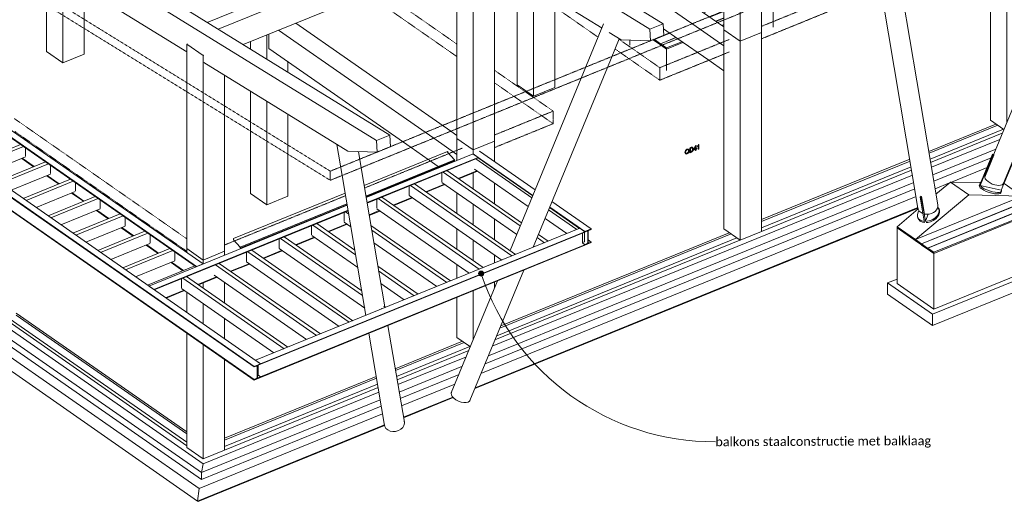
# Model space of a CAD drawing. Header units: millimetres. Extents: x -15398 to 21123, y -830 to 19992.
# Tile 2 of 14: x -2780 to 11882, y -830 to 6343. Entities that reach past the tile are written whole.
import ezdxf

# ---------------------------------------------------------------- set-up
doc = ezdxf.new("R2010")
doc.units = ezdxf.units.MM
doc.linetypes.add('dash klein', pattern=[2, 1, -1])
for name, color, linetype, lineweight in [('A-FLOR', 192, 'Continuous', 18), ('A-GENM', 13, 'Continuous', 13), ('A-ROOF', 132, 'Continuous', 13), ('G-ANNO-TEXT', 231, 'Continuous', 9), ('S-BEAM', 12, 'Continuous', 18), ('S-COLS', 52, 'Continuous', 18), ('S-FNDN', 32, 'Continuous', 18)]:
    doc.layers.add(name, color=color, linetype=linetype, lineweight=lineweight)
doc.styles.add('Calibri', font='calibri.ttf', dxfattribs={"height": 135})

# ---------------------------------------------------------------- blocks, each defined once
blk = doc.blocks.new('M_Timber-Column - 400x400-1272605-3D constructief TO')
at = {"layer": 'S-COLS'}
for p, q in [((-293, 2933), (-293, 2874)), ((-50, 2764), (-293, 2933)), ((268, 2894), (-50, 2764)), ((268, 2894), (268, 2834)), ((-50, 2764), (-50, 2705)), ((-50, 2421), (-50, 2346)), ((268, 2431), (268, 2124)), ((-293, 2287), (-293, 1984)), ((-50, 2117), (-50, 1815)), ((268, 1896), (268, 1593)), ((-293, 1676), (-293, -29)), ((-50, 1506), (-50, -198)), ((268, 1285), (268, -68)), ((-50, -198), (-293, -29)), ((268, -68), (-50, -198))]:
    blk.add_line(p, q, dxfattribs=at)
blk = doc.blocks.new('M_Timber-Column - 400x400-V1-3D constructief TO')
at = {"layer": 'S-COLS'}
for p, q in [((3731, 4572), (3731, 4488)), ((3974, 4403), (3731, 4572)), ((3731, 4488), (3731, 4245)), ((4292, 4532), (3974, 4403)), ((3974, 4403), (3974, 4344)), ((4292, 4532), (4292, 4228)), ((3974, 4060), (3974, 3822)), ((4292, 3908), (4292, 3601)), ((3731, 3763), (3731, 3457)), ((3974, 3594), (3974, 3287)), ((4292, 3373), (4292, 3066)), ((3731, 3228), (3731, 2922)), ((3974, 3059), (3974, 2752)), ((4292, 2838), (4292, 2720)), ((3731, 2693), (3731, 2491)), ((4292, 2436), (4292, 2344)), ((3731, 2208), (3731, 1610)), ((3974, 2307), (3974, 1574)), ((3932, 1471), (3731, 1610))]:
    blk.add_line(p, q, dxfattribs=at)
blk = doc.blocks.new('M_Timber-Column - 400x400-1255775-3D constructief TO')
at = {"layer": 'S-COLS'}
for p, q in [((655, 6015), (655, 5906)), ((898, 6113), (898, 5756)), ((1215, 5717), (1215, 5560)), ((655, 5279), (655, 4686)), ((898, 5129), (898, 4536)), ((1215, 4933), (1215, 4340)), ((655, 4686), (655, 3754)), ((898, 4536), (898, 3585)), ((1215, 4340), (1215, 3714)), ((898, 3585), (655, 3754)), ((1215, 3714), (898, 3585))]:
    blk.add_line(p, q, dxfattribs=at)
blk = doc.blocks.new('M_Timber-Column - 400x400-V4-3D constructief TO')
at = {"layer": 'S-COLS'}
for p, q in [((-2382, 8561), (-2214, 8630)), ((-2382, 8561), (-2382, 7781)), ((-2139, 8392), (-2382, 8561)), ((-1822, 8521), (-2139, 8392)), ((-1990, 8639), (-1822, 8521)), ((-1822, 8521), (-1822, 8486)), ((-2139, 8392), (-2139, 7631)), ((-1822, 7833), (-1822, 7435)), ((-2382, 7153), (-2382, 6560)), ((-2139, 7003), (-2139, 6410)), ((-1822, 6807), (-1822, 6214)), ((-2382, 6560), (-2382, 5870)), ((-2139, 6410), (-2139, 5701)), ((-1822, 6214), (-1822, 5830)), ((-2139, 5701), (-2382, 5870)), ((-1822, 5830), (-2139, 5701))]:
    blk.add_line(p, q, dxfattribs=at)
blk = doc.blocks.new('M_Timber-Column - 400x400-V5-3D constructief TO')
at = {"layer": 'S-COLS'}
for p, q in [((7703, 6190), (7703, 6106)), ((7946, 6021), (7703, 6190)), ((7703, 6106), (7703, 5829)), ((8264, 6150), (7946, 6021)), ((7946, 6021), (7946, 3059)), ((8264, 6150), (8264, 3188)), ((7703, 5829), (7703, 3228)), ((7946, 3059), (7703, 3228)), ((8264, 3188), (7946, 3059))]:
    blk.add_line(p, q, dxfattribs=at)
blk = doc.blocks.new('M_Timber-Column - 400x400-V7-3D constructief TO')
at = {"layer": 'S-COLS'}
for p, q in [((4627, 7641), (4627, 7626)), ((4870, 7740), (4870, 7476)), ((5187, 7335), (5187, 7280)), ((4627, 6999), (4627, 6923)), ((4627, 6923), (4627, 5372)), ((4870, 6849), (4870, 6753)), ((4870, 6753), (4870, 5202)), ((5187, 6653), (5187, 6532)), ((5187, 6532), (5187, 5332)), ((4870, 5202), (4627, 5372)), ((5187, 5332), (4870, 5202))]:
    blk.add_line(p, q, dxfattribs=at)
blk = doc.blocks.new('M_Timber-Column - 400x400-V9-3D constructief TO')
at = {"layer": 'S-COLS'}
for p, q in [((11675, 7808), (11675, 7723)), ((11918, 7639), (11675, 7808)), ((11675, 7723), (11675, 7447)), ((12236, 7768), (11918, 7639)), ((11918, 7639), (11918, 4811)), ((12236, 7768), (12236, 5581)), ((11675, 7447), (11675, 4846)), ((11875, 4707), (11675, 4846))]:
    blk.add_line(p, q, dxfattribs=at)
blk = doc.blocks.new('M_Timber-Column - 400x400-1549727-3D constructief TO')
at = {"layer": 'S-COLS'}
for p, q in [((-293, 5980), (-281, 5985)), ((-293, 5980), (-293, 5270)), ((-50, 5811), (-293, 5980)), ((-38, 5816), (-50, 5811)), ((-50, 5811), (-50, 5120)), ((268, 5518), (268, 4924)), ((-293, 5270), (-293, 2933)), ((-50, 5120), (-50, 2764)), ((268, 4924), (268, 2894)), ((-50, 2764), (-293, 2933)), ((268, 2894), (-50, 2764))]:
    blk.add_line(p, q, dxfattribs=at)
blk = doc.blocks.new('M_Timber-Column - 400x400-V13-3D constructief TO')
at = {"layer": 'S-COLS'}
for p, q in [((3974, 7450), (3965, 7456)), ((4034, 7474), (3974, 7450)), ((3974, 7450), (3974, 4818)), ((3731, 7268), (3731, 4719)), ((4292, 7206), (4292, 4948)), ((4292, 4948), (4292, 4532)), ((3731, 4719), (3731, 4572)), ((3974, 4818), (3974, 4403)), ((3974, 4403), (3731, 4572)), ((4292, 4532), (3974, 4403))]:
    blk.add_line(p, q, dxfattribs=at)
blk = doc.blocks.new('M_Timber-Column - 400x400-V15-3D constructief TO')
at = {"layer": 'S-COLS'}
for p, q in [((8006, 9092), (7946, 9068)), ((7946, 9068), (7937, 9074)), ((7946, 9068), (7946, 6436)), ((7703, 8894), (7703, 6337)), ((8264, 8812), (8264, 6565)), ((8264, 6565), (8264, 6150)), ((7703, 6337), (7703, 6190)), ((7946, 6436), (7946, 6021)), ((7946, 6021), (7703, 6190)), ((8264, 6150), (7946, 6021))]:
    blk.add_line(p, q, dxfattribs=at)
blk = doc.blocks.new('Balk geschaafd vuren_ - balk geschaafd_gen_320x440-V20-3D constructief TO')
at = {"layer": 'S-BEAM', "lineweight": 13}
for p, q in [((5041, 7810), (7357, 6196)), ((5295, 7913), (7611, 6299)), ((4901, 7534), (4901, 7753)), ((4901, 7534), (5874, 6856)), ((6807, 6206), (7019, 6059)), ((7357, 6196), (7703, 5954)), ((7611, 6299), (7703, 6235)), ((7019, 6059), (7480, 5738)), ((7480, 5738), (7703, 5582))]:
    blk.add_line(p, q, dxfattribs=at)
blk = doc.blocks.new('Balk geschaafd vuren_ - balk geschaafd_gen_320x440-V22-3D constructief TO')
at = {"layer": 'S-BEAM', "lineweight": 13}
for p, q in [((1076, 6186), (3385, 4578)), ((1331, 6290), (3639, 4682)), ((929, 5916), (929, 6126)), ((929, 5916), (3047, 4441)), ((3385, 4578), (3731, 4337)), ((3639, 4682), (3731, 4617)), ((3047, 4441), (3302, 4263)), ((3304, 4262), (3316, 4254)), ((3319, 4251), (3453, 4158)), ((3455, 4156), (3456, 4156)), ((3456, 4156), (3466, 4149)), ((3466, 4149), (3469, 4147)), ((3469, 4147), (3477, 4141))]:
    blk.add_line(p, q, dxfattribs=at)
blk = doc.blocks.new('Balk geschaafd vuren_ - balk geschaafd_gen_250x450-1395911-3D constructief TO')
at = {"layer": 'S-BEAM', "lineweight": 13}
for p, q in [((14, 6302), (3873, 7874)), ((3873, 7874), (4025, 7768)), ((177, 6201), (4025, 7768)), ((4025, 7768), (4025, 7480)), ((549, 5972), (3965, 7363))]:
    blk.add_line(p, q, dxfattribs=at)
blk = doc.blocks.new('28_BX_staal - balk - IPE - IPE240-1546936-3D constructief TO')
at = {"layer": 'S-BEAM', "lineweight": 13}
for p, q in [((732, 1270), (5562, 3237)), ((5562, 3237), (5635, 3186)), ((5635, 3186), (805, 1219)), ((805, 1211), (5635, 3178)), ((5601, 3164), (5601, 3028)), ((5635, 3186), (5635, 3178)), ((805, 1024), (5635, 2992)), ((805, 1016), (5635, 2983)), ((5610, 3009), (5635, 2992)), ((5635, 2992), (5635, 2983)), ((805, 1219), (732, 1270)), ((767, 1194), (767, 1064)), ((771, 1061), (771, 1196)), ((805, 1211), (805, 1219)), ((805, 1024), (780, 1042)), ((805, 1016), (805, 1024))]:
    blk.add_line(p, q, dxfattribs=at)
for points in [[(5601, 3028, 0), (5601, 3025, 0), (5602, 3021, 0), (5603, 3017, 0), (5605, 3014, 0), (5607, 3011, 0), (5610, 3009, 0)], [(780, 1042, 0), (778, 1044, 0), (775, 1047, 0), (773, 1050, 0), (772, 1054, 0), (771, 1057, 0), (771, 1061, 0)]]:
    blk.add_polyline3d(points, dxfattribs=at)
blk = doc.blocks.new('28_BX_staal - balk - IPE - IPE240-1546553-3D constructief TO')
at = {"layer": 'S-BEAM', "lineweight": 13}
for p, q in [((-4028, 4481), (-3932, 4520)), ((-4028, 4473), (-4028, 4481)), ((710, 1180), (-4028, 4481)), ((-4028, 4473), (710, 1172)), ((-3982, 4317), (-3982, 4441)), ((-3932, 4520), (805, 1219)), ((-4028, 4286), (-3994, 4300)), ((-4028, 4278), (-4028, 4286)), ((-4028, 4286), (710, 985)), ((-4028, 4278), (710, 977)), ((805, 1219), (710, 1180)), ((710, 1172), (743, 1185)), ((710, 1180), (710, 1172)), ((755, 1178), (755, 1016)), ((760, 1018), (760, 1180)), ((772, 1197), (805, 1211)), ((805, 1211), (805, 1219)), ((762, 1054), (805, 1024)), ((710, 977), (805, 1016)), ((743, 999), (710, 985)), ((710, 985), (710, 977)), ((805, 1024), (772, 1011)), ((805, 1016), (805, 1024))]:
    blk.add_line(p, q, dxfattribs=at)
for points in [[(-3994, 4300, 0), (-3991, 4302, 0), (-3988, 4304, 0), (-3986, 4307, 0), (-3984, 4310, 0), (-3983, 4314, 0), (-3982, 4317, 0)], [(743, 1185, 0), (746, 1186, 0), (749, 1186, 0), (752, 1185, 0), (752, 1185, 0)], [(754, 1183, 0), (755, 1181, 0), (755, 1178, 0)], [(760, 1180, 0), (761, 1183, 0), (762, 1187, 0), (764, 1190, 0), (766, 1193, 0), (769, 1195, 0), (772, 1197, 0)], [(755, 1016, 0), (755, 1013, 0), (754, 1009, 0), (752, 1006, 0), (749, 1003, 0), (746, 1001, 0), (743, 999, 0)], [(772, 1011, 0), (769, 1010, 0), (766, 1010, 0), (764, 1011, 0), (762, 1013, 0), (761, 1015, 0), (760, 1018, 0)]]:
    blk.add_polyline3d(points, dxfattribs=at)
blk = doc.blocks.new('28_BX_staal - balk - IPE - IPE240-1546795-3D constructief TO')
at = {"layer": 'S-BEAM', "lineweight": 13}
for p, q in [((3970, 4342), (3970, 4347)), ((4862, 3725), (3970, 4347)), ((4047, 4285), (4859, 3719)), ((4069, 4383), (4895, 3807)), ((5109, 3545), (5555, 3234)), ((5633, 3188), (5112, 3551)), ((5146, 3633), (5729, 3226)), ((5729, 3226), (5633, 3188)), ((5729, 3218), (5729, 3226)), ((5635, 3180), (5667, 3193)), ((5679, 3185), (5679, 3024)), ((5684, 3026), (5684, 3187)), ((5695, 3205), (5729, 3218)), ((5610, 3009), (5633, 2993)), ((5667, 3006), (5633, 2993)), ((5635, 2985), (5729, 3023)), ((5684, 3063), (5729, 3032)), ((5729, 3032), (5695, 3018)), ((5729, 3023), (5729, 3032))]:
    blk.add_line(p, q, dxfattribs=at)
for points in [[(5667, 3193, 0), (5670, 3194, 0), (5673, 3194, 0), (5675, 3193, 0), (5675, 3193, 0)], [(5677, 3191, 0), (5678, 3188, 0), (5679, 3185, 0)], [(5684, 3187, 0), (5684, 3191, 0), (5685, 3194, 0), (5687, 3197, 0), (5690, 3200, 0), (5692, 3203, 0), (5695, 3205, 0)], [(5679, 3024, 0), (5678, 3020, 0), (5677, 3017, 0), (5675, 3014, 0), (5673, 3011, 0), (5670, 3008, 0), (5667, 3006, 0)], [(5695, 3018, 0), (5692, 3017, 0), (5690, 3017, 0), (5687, 3018, 0), (5685, 3020, 0), (5684, 3023, 0), (5684, 3026, 0)]]:
    blk.add_polyline3d(points, dxfattribs=at)
blk = doc.blocks.new('28_BX_staal - balk - IPE - IPE240-V25-3D constructief TO')
at = {"layer": 'S-BEAM', "lineweight": 13}
for p, q in [((2380, 3695), (3974, 4344)), ((4047, 4293), (2393, 3619)), ((2394, 3611), (4047, 4285)), ((3974, 4344), (4047, 4293)), ((4047, 4293), (4047, 4285)), ((3751, 3978), (4029, 4091)), ((3759, 3972), (4036, 4086)), ((3266, 3780), (3544, 3893)), ((3274, 3775), (3552, 3888)), ((2782, 3583), (3060, 3696)), ((2789, 3578), (3067, 3691)), ((-856, 2376), (2098, 3580)), ((2111, 3504), (-783, 2326)), ((-775, 2320), (2112, 3497)), ((2424, 3437), (2575, 3499)), ((2425, 3429), (2583, 3493)), ((1813, 3188), (2091, 3301)), ((1820, 3183), (2098, 3296)), ((1328, 2991), (1606, 3104)), ((1336, 2986), (1614, 3099)), ((844, 2793), (1121, 2907)), ((851, 2788), (1129, 2901)), ((359, 2596), (637, 2709)), ((366, 2591), (644, 2704)), ((-126, 2399), (152, 2512)), ((-118, 2393), (160, 2507)), ((-783, 2326), (-856, 2376)), ((-607, 2203), (-332, 2314)), ((-599, 2197), (-325, 2309))]:
    blk.add_line(p, q, dxfattribs=at)
blk = doc.blocks.new('28_BX_staal - balk - IPE - IPE240-1547260-3D constructief TO')
at = {"layer": 'S-BEAM', "lineweight": 13}
for p, q in [((-3148, 4759), (-3053, 4798)), ((-3148, 4750), (-3148, 4759)), ((-145, 2666), (-3148, 4759)), ((-3148, 4750), (-152, 2663)), ((-3053, 4798), (-50, 2705)), ((-3119, 4535), (-2942, 4412)), ((-3112, 4538), (-2935, 4415)), ((-2749, 4277), (-2572, 4154)), ((-2741, 4280), (-2564, 4157)), ((-2378, 4019), (-2201, 3896)), ((-2371, 4022), (-2194, 3899)), ((-2008, 3761), (-1831, 3638)), ((-2000, 3764), (-1823, 3641)), ((-1637, 3503), (-1460, 3379)), ((-1630, 3506), (-1453, 3382)), ((-1267, 3245), (-1090, 3121)), ((-1259, 3248), (-1082, 3124)), ((-896, 2986), (-719, 2863)), ((-889, 2990), (-712, 2866)), ((-526, 2728), (-349, 2605)), ((-518, 2731), (-341, 2608)), ((-50, 2705), (-145, 2666))]:
    blk.add_line(p, q, dxfattribs=at)
blk = doc.blocks.new('Balk geschaafd vuren_ - balk geschaafd_gen_71x196-1549096-3D constructief TO')
at = {"layer": 'S-BEAM', "lineweight": 13}
for p, q in [((4010, 4270), (4846, 3688)), ((3991, 4117), (4793, 3559)), ((5043, 3384), (5368, 3158)), ((5096, 3513), (5518, 3219)), ((5631, 3037), (5631, 3176)), ((5601, 3025), (5631, 3037))]:
    blk.add_line(p, q, dxfattribs=at)
blk = doc.blocks.new('Balk geschaafd vuren_ - balk geschaafd_gen_71x196-1549097-3D constructief TO')
at = {"layer": 'S-BEAM', "lineweight": 13}
for p, q in [((3505, 3928), (3505, 4064)), ((3526, 4072), (4674, 3272)), ((3582, 4095), (4694, 3320)), ((3506, 3920), (4621, 3143)), ((4925, 3098), (5034, 3022)), ((4945, 3146), (5090, 3045)), ((4872, 2969), (4883, 2961))]:
    blk.add_line(p, q, dxfattribs=at)
blk = doc.blocks.new('Balk geschaafd vuren_ - balk geschaafd_gen_71x196-V26-3D constructief TO')
at = {"layer": 'S-BEAM', "lineweight": 13}
for p, q in [((3021, 3731), (3021, 3867)), ((3041, 3875), (4549, 2824)), ((3098, 3898), (4605, 2847)), ((3022, 3723), (4399, 2763))]:
    blk.add_line(p, q, dxfattribs=at)
blk = doc.blocks.new('Balk geschaafd vuren_ - balk geschaafd_gen_71x196-V27-3D constructief TO')
at = {"layer": 'S-BEAM', "lineweight": 13}
for p, q in [((2536, 3534), (2536, 3669)), ((2557, 3678), (4064, 2627)), ((2613, 3701), (4121, 2650)), ((2537, 3525), (3914, 2566))]:
    blk.add_line(p, q, dxfattribs=at)
blk = doc.blocks.new('Balk geschaafd vuren_ - balk geschaafd_gen_71x196-V28-3D constructief TO')
at = {"layer": 'S-BEAM', "lineweight": 13}
for p, q in [((2051, 3336), (2051, 3472)), ((2072, 3480), (2121, 3446)), ((2053, 3328), (2153, 3258)), ((2450, 3279), (3636, 2453)), ((2462, 3208), (3580, 2430)), ((2494, 3020), (3430, 2368))]:
    blk.add_line(p, q, dxfattribs=at)
blk = doc.blocks.new('Balk geschaafd vuren_ - balk geschaafd_gen_71x196-V29-3D constructief TO')
at = {"layer": 'S-BEAM', "lineweight": 13}
for p, q in [((1567, 3139), (1567, 3274)), ((1587, 3283), (2223, 2840)), ((1644, 3306), (2211, 2910)), ((1568, 3130), (2255, 2652)), ((2553, 2672), (3152, 2255)), ((2565, 2602), (3095, 2232)), ((2597, 2413), (2945, 2171))]:
    blk.add_line(p, q, dxfattribs=at)
blk = doc.blocks.new('Balk geschaafd vuren_ - balk geschaafd_gen_71x196-V30-3D constructief TO')
at = {"layer": 'S-BEAM', "lineweight": 13}
for p, q in [((1103, 3085), (2326, 2233)), ((1159, 3108), (2314, 2304)), ((1082, 2941), (1082, 3077)), ((1083, 2933), (2358, 2045)), ((2642, 2076), (2667, 2058)), ((2601, 2042), (2611, 2035))]:
    blk.add_line(p, q, dxfattribs=at)
blk = doc.blocks.new('Balk geschaafd vuren_ - balk geschaafd_gen_71x196-V31-3D constructief TO')
at = {"layer": 'S-BEAM', "lineweight": 13}
for p, q in [((134, 2691), (1642, 1640)), ((190, 2714), (1698, 1663)), ((114, 2538), (1491, 1579))]:
    blk.add_line(p, q, dxfattribs=at)
blk = doc.blocks.new('Balk geschaafd vuren_ - balk geschaafd_gen_71x196-V32-3D constructief TO')
at = {"layer": 'S-BEAM', "lineweight": 13}
blk.add_line((760, 1053), (767, 1056), dxfattribs=at)
blk = doc.blocks.new('Balk geschaafd vuren_ - balk geschaafd_gen_71x196-1549101-3D constructief TO')
at = {"layer": 'S-BEAM', "lineweight": 13}
blk.add_line((-172, 2677), (-876, 2390), dxfattribs=at)
blk = doc.blocks.new('Balk geschaafd vuren_ - balk geschaafd_gen_71x196-V33-3D constructief TO')
at = {"layer": 'S-BEAM', "lineweight": 13}
for p, q in [((-543, 2935), (-1246, 2648)), ((-500, 2905), (-1203, 2618)), ((-468, 2883), (-468, 2759)), ((-1053, 2514), (-470, 2751))]:
    blk.add_line(p, q, dxfattribs=at)
blk = doc.blocks.new('NLRS_41_GM_WPB_waterslag toscaan-SH_roval_ISR - waterslag_roval_Types Toscaan_rocal_b 170-1677892-3D constructief TO')
at = {"layer": 'A-GENM'}
for p, q in [((2349, 3876), (3592, 4381)), ((3592, 4381), (3592, 4381)), ((3592, 4381), (3592, 4381)), ((3592, 4366), (3592, 4379)), ((3593, 4380), (3593, 4367)), ((3693, 4256), (3593, 4363)), ((3594, 4363), (3694, 4256)), ((3694, 4242), (3694, 4253)), ((3695, 4254), (3695, 4239)), ((3686, 4249), (2376, 3716)), ((3686, 4248), (2377, 3715)), ((2379, 3703), (3695, 4239)), ((3695, 4239), (2379, 3703)), ((3695, 4239), (2379, 3703)), ((3686, 4248), (3686, 4249)), ((3686, 4249), (3693, 4241)), ((3692, 4241), (3686, 4248)), ((3695, 4239), (3692, 4241)), ((3693, 4241), (3694, 4241)), ((3694, 4241), (3694, 4242)), ((3694, 4241), (3694, 4241)), ((3694, 4241), (3694, 4241)), ((3695, 4239), (3695, 4239)), ((402, 3082), (2067, 3761)), ((2094, 3601), (505, 2954)), ((2095, 3600), (505, 2953)), ((505, 2939), (2097, 3588)), ((2097, 3588), (505, 2940)), ((2097, 3588), (505, 2940)), ((402, 3082), (402, 3066)), ((403, 3082), (402, 3082)), ((403, 3067), (403, 3081)), ((403, 3065), (504, 2956)), ((505, 2957), (405, 3064)), ((504, 2953), (496, 2950)), ((504, 2952), (496, 2949)), ((496, 2950), (496, 2950)), ((496, 2950), (496, 2949)), ((496, 2949), (505, 2940)), ((504, 2942), (497, 2950)), ((504, 2955), (504, 2942)), ((505, 2954), (504, 2953)), ((505, 2940), (505, 2955)), ((505, 2939), (505, 2939))]:
    blk.add_line(p, q, dxfattribs=at)
for points in [[(3592, 4381, 0), (3592, 4381, 0), (3593, 4381, 0), (3593, 4380, 0), (3593, 4380, 0), (3593, 4380, 0), (3593, 4380, 0)], [(3592, 4364, 0), (3592, 4364, 0), (3592, 4364, 0), (3592, 4364, 0), (3592, 4364, 0), (3592, 4365, 0), (3592, 4365, 0)], [(3593, 4367, 0), (3593, 4366, 0), (3593, 4365, 0), (3593, 4365, 0), (3593, 4364, 0), (3594, 4364, 0), (3594, 4363, 0)], [(3694, 4255, 0), (3694, 4255, 0), (3693, 4255, 0)], [(3694, 4256, 0), (3694, 4256, 0), (3694, 4256, 0), (3695, 4255, 0), (3695, 4255, 0), (3695, 4254, 0), (3695, 4254, 0)], [(3694, 4254, 0), (3694, 4254, 0), (3694, 4255, 0), (3694, 4255, 0)], [(3686, 4249, 0), (3686, 4249, 0), (3686, 4249, 0), (3686, 4249, 0), (3686, 4249, 0)], [(3686, 4249, 0), (3686, 4249, 0), (3686, 4249, 0), (3686, 4249, 0), (3686, 4249, 0), (3686, 4249, 0)], [(3694, 4241, 0), (3694, 4241, 0), (3694, 4241, 0), (3694, 4241, 0), (3694, 4241, 0)], [(3695, 4239, 0), (3695, 4239, 0), (3695, 4239, 0), (3695, 4239, 0)], [(3695, 4239, 0), (3695, 4239, 0), (3695, 4239, 0), (3695, 4239, 0), (3695, 4239, 0)], [(403, 3081, 0), (403, 3081, 0), (403, 3081, 0), (403, 3081, 0), (403, 3081, 0), (403, 3082, 0), (403, 3082, 0)], [(402, 3066, 0), (402, 3065, 0), (402, 3065, 0), (402, 3065, 0), (402, 3065, 0), (403, 3065, 0), (403, 3065, 0)], [(405, 3064, 0), (404, 3064, 0), (404, 3065, 0), (404, 3066, 0), (403, 3066, 0), (403, 3067, 0), (403, 3067, 0)], [(497, 2950, 0), (497, 2950, 0), (497, 2950, 0), (497, 2950, 0), (496, 2950, 0), (496, 2950, 0)], [(496, 2950, 0), (496, 2950, 0), (496, 2950, 0), (496, 2950, 0)], [(504, 2956, 0), (504, 2956, 0), (504, 2956, 0), (504, 2955, 0), (504, 2955, 0), (504, 2955, 0)], [(504, 2942, 0), (504, 2942, 0), (504, 2942, 0), (504, 2942, 0), (504, 2942, 0), (504, 2942, 0), (504, 2942, 0), (504, 2942, 0), (504, 2942, 0)], [(505, 2955, 0), (505, 2955, 0), (505, 2956, 0), (505, 2956, 0), (505, 2956, 0), (505, 2957, 0), (505, 2957, 0)], [(505, 2940, 0), (505, 2939, 0), (505, 2939, 0), (505, 2939, 0)], [(505, 2939, 0), (505, 2939, 0), (505, 2939, 0), (505, 2940, 0), (505, 2940, 0)]]:
    blk.add_polyline3d(points, dxfattribs=at)
blk = doc.blocks.new('Floors 1 - Floors 1-1599664-3D constructief TO')
at = {"layer": 'A-FLOR'}
for p, q in [((-109, -638), (-9927, 6203)), ((-9675, 6287), (-75, -402)), ((-9675, 6185), (-75, -504)), ((-48, -272), (-9467, 6291)), ((-9215, 6215), (-293, -2)), ((-293, 51), (-9167, 6235)), ((-10092, 6115), (-131, -825)), ((10761, 4354), (11784, 4770)), ((10776, 4266), (11869, 4711)), ((10785, 4216), (11852, 4651)), ((10797, 4145), (11814, 4559)), ((10816, 4034), (11756, 4417)), ((10832, 3939), (11685, 4287)), ((8264, 3336), (10478, 4238)), ((8264, 3243), (10493, 4151)), ((11093, 3925), (11626, 4142)), ((4258, 1481), (10514, 4029)), ((8264, 3190), (10501, 4101)), ((4149, 1217), (10548, 3824)), ((4200, 1339), (10532, 3919)), ((10851, 3826), (11063, 3913)), ((11507, 3915), (11537, 3927)), ((11525, 3915), (11533, 3918)), ((4089, 1072), (10568, 3711)), ((3997, 849), (10597, 3537)), ((4001, 858), (10596, 3544)), ((4323, 1637), (7897, 3093)), ((4369, 1750), (7812, 3152)), ((4296, 1573), (7945, 3060)), ((-2830, 1942), (-293, 174)), ((2816, 1118), (3840, 1534)), ((2831, 1030), (3925, 1475)), ((2840, 980), (3909, 1416)), ((2852, 909), (3871, 1324)), ((2871, 798), (3812, 1182)), ((2887, 703), (3762, 1059)), ((268, 80), (2534, 1003)), ((268, -14), (2549, 915)), ((2906, 590), (3702, 914)), ((-48, -272), (2570, 794)), ((268, -67), (2558, 865)), ((-75, -402), (2588, 683)), ((-75, -504), (2605, 588)), ((2934, 423), (3668, 722)), ((2935, 416), (3673, 717)), ((-109, -638), (2624, 475)), ((-131, -825), (2652, 308)), ((-123, -830), (2653, 301)), ((-75, -402), (-48, -272)), ((-75, -504), (-75, -402)), ((-131, -825), (-109, -638)), ((-123, -830), (-131, -825))]:
    blk.add_line(p, q, dxfattribs=at)
blk = doc.blocks.new('Structural Foundations 3 - Structural Foundations 1-1741093-3D constructief TO')
at = {"layer": 'S-FNDN'}
for p, q in [((11519, 3883), (11707, 4339)), ((11522, 3875), (11709, 4328)), ((11724, 4335), (11707, 4339)), ((11707, 4339), (11709, 4328)), ((11709, 4328), (11725, 4324)), ((12021, 4253), (11835, 3802)), ((12012, 4255), (12021, 4253)), ((12019, 4264), (12016, 4265)), ((12021, 4253), (12019, 4264)), ((10864, 3746), (11078, 3925)), ((11078, 3925), (11532, 3915)), ((11351, 3735), (11078, 3925)), ((11516, 3895), (11509, 3872)), ((11522, 3875), (11519, 3883)), ((11835, 3802), (11522, 3875)), ((12146, 3717), (11877, 3904)), ((11877, 3904), (12146, 3717)), ((11351, 3735), (10557, 3069)), ((10557, 3069), (12146, 3717)), ((12146, 3717), (10557, 3069)), ((12149, 3714), (10560, 3067)), ((10633, 3713), (10627, 3700)), ((10627, 3700), (10646, 3696)), ((10688, 3341), (10627, 3700)), ((10646, 3696), (10651, 3708)), ((10646, 3696), (10706, 3341)), ((12146, 3717), (11351, 3735)), ((11832, 3766), (11839, 3789)), ((12146, 3717), (12146, 3713)), ((12237, 3653), (12149, 3714)), ((10284, 3260), (10599, 3524)), ((10648, 3006), (12237, 3653)), ((12240, 3651), (10651, 3004)), ((10739, 2942), (12328, 3590)), ((12331, 3587), (10742, 2940)), ((10830, 2879), (12419, 3526)), ((10911, 3519), (10904, 3535)), ((12237, 3650), (12237, 3653)), ((12328, 3590), (12240, 3651)), ((12328, 3586), (12328, 3590)), ((12419, 3526), (12331, 3587)), ((12419, 3509), (12419, 3526)), ((10591, 3407), (10589, 3401)), ((10594, 3396), (10601, 3380)), ((10749, 3446), (10706, 3341)), ((12419, 3509), (10830, 2862)), ((10830, 2862), (12419, 3509)), ((12419, 3509), (12419, 2680)), ((10284, 3260), (10557, 3069)), ((10284, 3243), (10284, 3260)), ((10557, 3069), (10284, 3260)), ((10557, 3053), (10284, 3243)), ((10284, 3243), (10830, 2862)), ((10284, 2414), (10284, 3243)), ((10706, 3341), (10688, 3341)), ((10720, 3324), (10724, 3322)), ((10557, 3053), (10557, 3069)), ((10560, 3054), (10557, 3053)), ((10560, 3067), (10648, 3006)), ((10560, 3067), (10560, 3050)), ((10648, 2989), (10560, 3050)), ((10648, 2989), (10648, 3006)), ((10651, 2990), (10648, 2989)), ((10651, 3004), (10739, 2942)), ((10651, 3004), (10651, 2987)), ((10739, 2926), (10651, 2987)), ((10739, 2926), (10739, 2942)), ((10742, 2940), (10830, 2879)), ((10742, 2940), (10742, 2923)), ((10742, 2927), (10739, 2926)), ((10830, 2862), (10742, 2923)), ((10830, 2862), (10830, 2879)), ((10830, 2033), (10830, 2862)), ((10812, 1958), (12559, 2670)), ((12419, 2680), (10830, 2033)), ((12559, 2670), (12419, 2768)), ((12559, 2670), (12559, 2501)), ((12559, 2501), (10812, 1789)), ((10284, 2481), (10143, 2424)), ((10143, 2424), (10812, 1958)), ((10143, 2254), (10143, 2424)), ((10830, 2033), (10284, 2414)), ((10812, 1789), (10143, 2254)), ((10812, 1789), (10812, 1958))]:
    blk.add_line(p, q, dxfattribs=at)
for points in [[(11545, 3822, 0), (11523, 3840, 0), (11510, 3857, 0), (11509, 3872, 0)], [(11528, 3907, 0), (11526, 3905, 0), (11516, 3895, 0), (11518, 3880, 0), (11530, 3863, 0), (11552, 3845, 0)], [(11832, 3766, 0), (11822, 3755, 0), (11802, 3749, 0), (11774, 3747, 0), (11738, 3750, 0), (11697, 3758, 0), (11655, 3770, 0), (11613, 3786, 0), (11576, 3803, 0), (11545, 3822, 0)], [(11552, 3845, 0), (11583, 3826, 0), (11621, 3808, 0), (11662, 3793, 0), (11705, 3781, 0), (11745, 3773, 0), (11781, 3770, 0), (11810, 3771, 0), (11830, 3778, 0), (11839, 3789, 0), (11838, 3803, 0), (11837, 3806, 0)], [(10624, 3361, 0), (10655, 3346, 0), (10692, 3339, 0), (10733, 3341, 0), (10776, 3351, 0), (10816, 3369, 0), (10852, 3394, 0), (10881, 3423, 0), (10901, 3456, 0), (10910, 3489, 0), (10909, 3520, 0), (10897, 3548, 0), (10891, 3555, 0)], [(10904, 3532, 0), (10916, 3504, 0), (10918, 3472, 0), (10908, 3439, 0), (10888, 3407, 0), (10860, 3377, 0), (10824, 3352, 0), (10783, 3334, 0), (10741, 3324, 0), (10722, 3322, 0)], [(10611, 3500, 0), (10597, 3475, 0), (10587, 3442, 0), (10589, 3411, 0), (10601, 3383, 0), (10624, 3361, 0)], [(10631, 3344, 0), (10609, 3366, 0), (10596, 3394, 0)], [(10700, 3322, 0), (10662, 3329, 0), (10631, 3344, 0)]]:
    blk.add_polyline3d(points, dxfattribs=at)
blk = doc.blocks.new('Structural Foundations 2 - Structural Foundations 1-1741462-3D constructief TO')
at = {"layer": 'S-FNDN'}
for p, q in [((7541, 6926), (7703, 7319)), ((7545, 6918), (7703, 7303)), ((6751, 6988), (6723, 6918)), ((6739, 6907), (6770, 6985)), ((6770, 6985), (6751, 6988)), ((6770, 6985), (6789, 6872)), ((6896, 6797), (7100, 6968)), ((7100, 6968), (7554, 6958)), ((7373, 6778), (7100, 6968)), ((7538, 6938), (7531, 6915)), ((7373, 6778), (7170, 6607)), ((7703, 6770), (7373, 6778)), ((8350, 6633), (8264, 6693)), ((8264, 6598), (8350, 6633)), ((8353, 6631), (8264, 6594)), ((8350, 6629), (8350, 6633)), ((8379, 6612), (8353, 6631)), ((8441, 6569), (8379, 6612)), ((7400, 6447), (7703, 6570)), ((7703, 6570), (7400, 6447)), ((7703, 6567), (7403, 6445)), ((7491, 6383), (7703, 6470)), ((7703, 6466), (7494, 6381)), ((8264, 6497), (8441, 6569)), ((8441, 6552), (8264, 6480)), ((8264, 6480), (8441, 6552)), ((8441, 6552), (8441, 6569)), ((8441, 6552), (8441, 6231)), ((7582, 6320), (7703, 6369)), ((7703, 6366), (7585, 6318)), ((6811, 6204), (6807, 6202)), ((7673, 6256), (7703, 6269)), ((7703, 6252), (7688, 6246)), ((7688, 6246), (7703, 6252)), ((6306, 5964), (6306, 6038)), ((6670, 6032), (6653, 6044)), ((6653, 6044), (6775, 5959)), ((6668, 6050), (6670, 6049)), ((6670, 6049), (6899, 6142)), ((6670, 6032), (6670, 6049)), ((6673, 6033), (6670, 6032)), ((6902, 6140), (6673, 6047)), ((6673, 6047), (6761, 5985)), ((6673, 6047), (6673, 6030)), ((6761, 5969), (6673, 6030)), ((6761, 5985), (6990, 6079)), ((6993, 6077), (6764, 5983)), ((6852, 5922), (7081, 6015)), ((6761, 5969), (6761, 5985)), ((6764, 5970), (6761, 5969)), ((6764, 5983), (6790, 5965)), ((6764, 5983), (6764, 5966)), ((6775, 5959), (6764, 5966)), ((6852, 5905), (6775, 5959)), ((6775, 5959), (6852, 5905)), ((6790, 5965), (6852, 5922)), ((7097, 6005), (6852, 5905)), ((6852, 5905), (7097, 6005)), ((6852, 5905), (6852, 5922)), ((6852, 5584), (6852, 5905))]:
    blk.add_line(p, q, dxfattribs=at)
for points in [[(7567, 6865, 0), (7545, 6883, 0), (7532, 6901, 0), (7531, 6915, 0)], [(7550, 6950, 0), (7548, 6948, 0), (7538, 6938, 0), (7540, 6923, 0), (7552, 6906, 0), (7575, 6888, 0)], [(7703, 6805, 0), (7677, 6813, 0), (7636, 6829, 0), (7598, 6846, 0), (7567, 6865, 0)], [(7575, 6888, 0), (7606, 6869, 0), (7643, 6851, 0), (7684, 6836, 0), (7703, 6830, 0)]]:
    blk.add_polyline3d(points, dxfattribs=at)

msp = doc.modelspace()

# ---------------------------------------------------------------- hatches: boundary and pattern name
at = {"layer": 'G-ANNO-TEXT'}
h = msp.add_hatch(color=7, dxfattribs=at)
edge = h.paths.add_edge_path()
edge.add_arc((4091, 2561), 37.5, 0, 360)

# ---------------------------------------------------------------- linework, layer by layer
at = {"layer": 'A-FLOR', "linetype": 'dash klein'}
for p, q in [((5833, 6082), (4292, 7156)), ((8264, 6243), (10018, 6958)), ((3731, 5979), (2564, 6792)), ((10047, 6784), (8264, 6057)), ((2395, 6723), (3731, 5793)), ((6143, 6052), (6752, 5628)), ((6752, 5628), (7785, 6048)), ((6752, 5442), (6084, 5908)), ((7785, 5862), (6752, 5442)), ((5164, 4981), (4292, 5588)), ((6752, 5628), (6752, 5442)), ((4292, 5402), (5164, 4794)), ((-2858, 4869), (-293, 3081)), ((4292, 4626), (5164, 4981)), ((5164, 4981), (5164, 4794)), ((5164, 4794), (4292, 4439)), ((-293, 2895), (-2850, 4677)), ((2356, 3837), (3813, 4431)), ((419, 3048), (2074, 3722)), ((268, 2987), (419, 3048))]:
    msp.add_line(p, q, dxfattribs=at)
at = {"layer": 'A-FLOR'}
for p, q in [((10757, 4382), (11757, 4789)), ((8264, 3366), (10474, 4266)), ((4384, 1786), (7785, 3171)), ((-2830, 1972), (-293, 204)), ((2812, 1145), (3813, 1553)), ((268, 109), (2530, 1030))]:
    msp.add_line(p, q, dxfattribs=at)
at = {"layer": 'A-GENM'}
for p, q in [((7133, 4395), (7143, 4407)), ((7145, 4405), (7135, 4394)), ((7146, 4401), (7139, 4392)), ((7141, 4391), (7148, 4400)), ((7143, 4407), (7156, 4415)), ((7143, 4407), (7145, 4405)), ((7158, 4413), (7145, 4405)), ((7146, 4401), (7148, 4400)), ((7156, 4407), (7147, 4402)), ((7148, 4400), (7158, 4406)), ((7156, 4415), (7169, 4417)), ((7156, 4415), (7158, 4413)), ((7165, 4409), (7156, 4407)), ((7156, 4407), (7158, 4406)), ((7171, 4416), (7158, 4413)), ((7158, 4406), (7167, 4408)), ((7173, 4406), (7166, 4409)), ((7166, 4409), (7167, 4408)), ((7167, 4408), (7175, 4405)), ((7169, 4417), (7179, 4414)), ((7169, 4417), (7171, 4416)), ((7181, 4412), (7171, 4416)), ((7177, 4400), (7173, 4406)), ((7173, 4406), (7175, 4405)), ((7175, 4405), (7179, 4398)), ((7179, 4390), (7177, 4400)), ((7177, 4400), (7179, 4398)), ((7179, 4414), (7181, 4412)), ((7179, 4398), (7181, 4388)), ((7180, 4413), (7181, 4412)), ((7187, 4404), (7181, 4412)), ((7181, 4411), (7185, 4405)), ((7185, 4405), (7187, 4392)), ((7185, 4405), (7187, 4404)), ((7189, 4391), (7187, 4404)), ((7197, 4431), (7223, 4442)), ((7197, 4362), (7197, 4431)), ((7197, 4431), (7199, 4430)), ((7225, 4441), (7199, 4430)), ((7199, 4430), (7199, 4361)), ((7222, 4434), (7205, 4427)), ((7205, 4427), (7205, 4373)), ((7205, 4427), (7207, 4426)), ((7207, 4426), (7224, 4433)), ((7207, 4372), (7207, 4426)), ((7229, 4435), (7222, 4434)), ((7222, 4434), (7224, 4433)), ((7223, 4442), (7232, 4444)), ((7223, 4442), (7225, 4441)), ((7224, 4433), (7231, 4434)), ((7233, 4442), (7225, 4441)), ((7230, 4435), (7229, 4435)), ((7229, 4435), (7231, 4434)), ((7231, 4434), (7237, 4431)), ((7235, 4433), (7231, 4434)), ((7232, 4444), (7239, 4441)), ((7232, 4444), (7233, 4442)), ((7241, 4440), (7233, 4442)), ((7235, 4433), (7237, 4431)), ((7239, 4426), (7235, 4432)), ((7236, 4393), (7240, 4415)), ((7237, 4431), (7240, 4424)), ((7242, 4414), (7237, 4392)), ((7239, 4441), (7241, 4440)), ((7240, 4415), (7239, 4426)), ((7239, 4426), (7240, 4424)), ((7240, 4424), (7242, 4414)), ((7242, 4414), (7240, 4415)), ((7246, 4403), (7240, 4389)), ((7248, 4431), (7241, 4440)), ((7241, 4439), (7246, 4432)), ((7242, 4388), (7248, 4402)), ((7246, 4432), (7248, 4418)), ((7246, 4432), (7248, 4431)), ((7248, 4418), (7246, 4403)), ((7246, 4403), (7248, 4402)), ((7250, 4417), (7248, 4431)), ((7250, 4417), (7248, 4418)), ((7248, 4402), (7250, 4417)), ((7256, 4411), (7284, 4465)), ((7281, 4413), (7256, 4402)), ((7256, 4402), (7256, 4411)), ((7256, 4411), (7258, 4410)), ((7256, 4402), (7258, 4401)), ((7286, 4463), (7258, 4410)), ((7258, 4401), (7283, 4411)), ((7258, 4410), (7258, 4401)), ((7281, 4448), (7262, 4413)), ((7262, 4413), (7266, 4414)), ((7262, 4413), (7264, 4411)), ((7264, 4411), (7283, 4447)), ((7283, 4419), (7264, 4411)), ((7266, 4414), (7281, 4420)), ((7281, 4444), (7281, 4448)), ((7281, 4448), (7283, 4447)), ((7281, 4420), (7281, 4444)), ((7283, 4419), (7281, 4420)), ((7281, 4411), (7281, 4413)), ((7281, 4413), (7283, 4411)), ((7281, 4397), (7281, 4411)), ((7289, 4400), (7281, 4397)), ((7283, 4447), (7283, 4419)), ((7283, 4411), (7283, 4395)), ((7283, 4395), (7291, 4399)), ((7284, 4465), (7289, 4467)), ((7284, 4465), (7286, 4463)), ((7291, 4466), (7286, 4463)), ((7289, 4467), (7289, 4424)), ((7289, 4467), (7291, 4466)), ((7289, 4424), (7291, 4424)), ((7289, 4424), (7291, 4422)), ((7299, 4420), (7289, 4416)), ((7289, 4416), (7289, 4400)), ((7289, 4416), (7291, 4415)), ((7289, 4400), (7291, 4399)), ((7291, 4422), (7291, 4466)), ((7291, 4424), (7299, 4427)), ((7301, 4426), (7291, 4422)), ((7291, 4415), (7301, 4419)), ((7291, 4399), (7291, 4415)), ((7299, 4427), (7299, 4424)), ((7301, 4426), (7299, 4427)), ((7299, 4423), (7299, 4420)), ((7299, 4420), (7301, 4419)), ((7301, 4419), (7301, 4426)), ((7312, 4463), (7323, 4470)), ((7312, 4456), (7312, 4463)), ((7312, 4463), (7314, 4462)), ((7325, 4462), (7312, 4456)), ((7312, 4456), (7314, 4455)), ((7325, 4469), (7314, 4462)), ((7314, 4462), (7314, 4455)), ((7314, 4455), (7327, 4461)), ((7323, 4470), (7328, 4483)), ((7323, 4470), (7325, 4469)), ((7330, 4481), (7325, 4469)), ((7325, 4460), (7325, 4462)), ((7325, 4462), (7327, 4461)), ((7325, 4414), (7325, 4460)), ((7333, 4418), (7325, 4414)), ((7325, 4414), (7327, 4413)), ((7327, 4461), (7327, 4413)), ((7327, 4413), (7335, 4416)), ((7328, 4483), (7333, 4485)), ((7328, 4483), (7330, 4481)), ((7335, 4483), (7330, 4481)), ((7333, 4485), (7333, 4418)), ((7335, 4483), (7333, 4485)), ((7333, 4418), (7335, 4416)), ((7335, 4416), (7335, 4483)), ((7125, 4368), (7127, 4382)), ((7127, 4354), (7125, 4368)), ((7125, 4368), (7127, 4366)), ((7127, 4382), (7133, 4395)), ((7127, 4382), (7129, 4381)), ((7129, 4381), (7127, 4366)), ((7127, 4366), (7129, 4353)), ((7134, 4346), (7127, 4354)), ((7127, 4354), (7129, 4353)), ((7135, 4394), (7129, 4381)), ((7129, 4353), (7135, 4345)), ((7133, 4395), (7135, 4394)), ((7135, 4382), (7133, 4371)), ((7133, 4371), (7135, 4361)), ((7133, 4371), (7135, 4370)), ((7135, 4346), (7134, 4346)), ((7134, 4346), (7135, 4345)), ((7139, 4392), (7135, 4382)), ((7135, 4382), (7137, 4381)), ((7135, 4370), (7137, 4381)), ((7137, 4359), (7135, 4370)), ((7135, 4360), (7136, 4359)), ((7135, 4360), (7137, 4359)), ((7135, 4345), (7145, 4342)), ((7143, 4343), (7136, 4345)), ((7137, 4381), (7141, 4391)), ((7141, 4352), (7137, 4359)), ((7137, 4358), (7140, 4354)), ((7139, 4392), (7141, 4391)), ((7140, 4354), (7141, 4353)), ((7140, 4354), (7141, 4352)), ((7141, 4353), (7147, 4351)), ((7149, 4350), (7141, 4352)), ((7156, 4345), (7143, 4343)), ((7143, 4343), (7145, 4342)), ((7145, 4342), (7158, 4344)), ((7147, 4351), (7156, 4353)), ((7147, 4351), (7149, 4350)), ((7158, 4352), (7149, 4350)), ((7156, 4353), (7166, 4359)), ((7169, 4353), (7156, 4345)), ((7156, 4353), (7158, 4352)), ((7156, 4345), (7158, 4344)), ((7168, 4358), (7158, 4352)), ((7158, 4344), (7170, 4352)), ((7166, 4359), (7173, 4368)), ((7166, 4359), (7168, 4358)), ((7175, 4367), (7168, 4358)), ((7178, 4364), (7169, 4353)), ((7169, 4353), (7170, 4352)), ((7170, 4352), (7180, 4363)), ((7173, 4368), (7178, 4379)), ((7173, 4368), (7175, 4367)), ((7179, 4377), (7175, 4367)), ((7178, 4379), (7179, 4390)), ((7178, 4379), (7179, 4377)), ((7178, 4364), (7180, 4363)), ((7181, 4388), (7179, 4390)), ((7181, 4388), (7179, 4377)), ((7185, 4378), (7179, 4364)), ((7180, 4363), (7187, 4376)), ((7187, 4392), (7185, 4378)), ((7185, 4378), (7187, 4376)), ((7189, 4391), (7187, 4392)), ((7187, 4376), (7189, 4391)), ((7225, 4374), (7197, 4362)), ((7197, 4362), (7199, 4361)), ((7199, 4361), (7227, 4372)), ((7205, 4373), (7207, 4374)), ((7205, 4373), (7207, 4372)), ((7207, 4374), (7224, 4381)), ((7226, 4380), (7207, 4372)), ((7224, 4381), (7231, 4385)), ((7224, 4381), (7226, 4380)), ((7233, 4379), (7225, 4374)), ((7225, 4374), (7227, 4372)), ((7232, 4384), (7226, 4380)), ((7227, 4372), (7235, 4378)), ((7231, 4385), (7236, 4393)), ((7231, 4385), (7232, 4384)), ((7237, 4392), (7232, 4384)), ((7240, 4389), (7233, 4379)), ((7233, 4379), (7235, 4378)), ((7235, 4378), (7242, 4388)), ((7236, 4393), (7237, 4392)), ((7240, 4389), (7242, 4388)), ((7281, 4397), (7283, 4395))]:
    msp.add_line(p, q, dxfattribs=at)
at = {"layer": 'A-ROOF', "linetype": 'dash klein'}
for p, q in [((1845, 4087), (-11517, 12333)), ((-11517, 12198), (1845, 3951)), ((20117, 11529), (1845, 4087)), ((1845, 3951), (20117, 11393)), ((1845, 4087), (1845, 3951))]:
    msp.add_line(p, q, dxfattribs=at)
at = {"layer": 'G-ANNO-TEXT', "color": 7}
msp.add_circle((4091, 2561), 37.5, dxfattribs=at)
msp.add_arc((7561, 3714), 3657, 198.388, 270.2957, dxfattribs=at)
at = {"layer": 'S-BEAM', "lineweight": 13}
for p, q in [((-5951, 14154), (6804, 6283)), ((-6150, 14073), (6605, 6202)), ((-10022, 12495), (2733, 4624)), ((-10221, 12414), (2535, 4543)), ((-9228, 11378), (-293, 5864)), ((4034, 7365), (5893, 6217)), ((6804, 6283), (6605, 6202)), ((6605, 6202), (6612, 6028)), ((6811, 6109), (6804, 6283)), ((5997, 6153), (6177, 6042)), ((6177, 6042), (6612, 6028)), ((6612, 6028), (6811, 6109)), ((-38, 5706), (2105, 4384)), ((2733, 4624), (2535, 4543)), ((2740, 4451), (2733, 4624)), ((2535, 4543), (2542, 4370)), ((2542, 4369), (2740, 4450)), ((2105, 4384), (2542, 4369))]:
    msp.add_line(p, q, dxfattribs=at)
at = {"layer": 'S-COLS', "lineweight": 13}
for p, q in [((11869, 3906), (13915, 8867)), ((13525, 8708), (11591, 4020)), ((10892, 3586), (10250, 7375)), ((9966, 7259), (10596, 3536)), ((5914, 6279), (5581, 5473)), ((5971, 5631), (6148, 6060)), ((4867, 2954), (5971, 5631)), ((5581, 5473), (4522, 2905)), ((1944, 4484), (2022, 4023)), ((2306, 4139), (2266, 4378)), ((11725, 4324), (11590, 3997)), ((2658, 2065), (2306, 4139)), ((2022, 4023), (2375, 1939)), ((10651, 3708), (10695, 3448)), ((3925, 670), (4726, 2613)), ((4336, 2454), (3647, 785)), ((2948, 351), (2704, 1789)), ((2419, 1673), (2652, 301))]:
    msp.add_line(p, q, dxfattribs=at)
for points in [[(11724, 4335, 0), (11724, 4330, 0), (11725, 4324, 0)], [(11739, 3883, 0), (11703, 3895, 0), (11669, 3912, 0), (11639, 3931, 0), (11615, 3953, 0), (11598, 3975, 0), (11590, 3997, 0)], [(11871, 3912, 0), (11863, 3896, 0), (11848, 3885, 0), (11827, 3878, 0), (11801, 3875, 0), (11771, 3877, 0), (11739, 3883, 0)], [(10633, 3713, 0), (10642, 3710, 0), (10651, 3708, 0)], [(10668, 3456, 0), (10642, 3469, 0), (10616, 3493, 0), (10599, 3522, 0), (10595, 3548, 0)], [(10695, 3448, 0), (10728, 3445, 0), (10762, 3447, 0), (10795, 3456, 0), (10825, 3470, 0), (10851, 3488, 0), (10872, 3511, 0), (10886, 3536, 0)], [(10886, 3536, 0), (10892, 3562, 0), (10891, 3589, 0)], [(3795, 648, 0), (3755, 661, 0), (3717, 681, 0), (3685, 704, 0), (3661, 729, 0), (3648, 754, 0), (3645, 776, 0), (3650, 790, 0)], [(3927, 678, 0), (3918, 660, 0), (3899, 646, 0), (3870, 640, 0), (3834, 640, 0), (3795, 648, 0)], [(2942, 300, 0), (2923, 269, 0), (2895, 243, 0), (2859, 223, 0), (2818, 211, 0), (2775, 209, 0), (2735, 217, 0), (2700, 233, 0), (2673, 256, 0), (2656, 285, 0), (2651, 314, 0)], [(2944, 366, 0), (2949, 333, 0), (2942, 300, 0)]]:
    msp.add_polyline3d(points, dxfattribs=at)

# ---------------------------------------------------------------- block references
at = {"layer": 'A-FLOR'}
msp.add_blockref('Floors 1 - Floors 1-1599664-3D constructief TO', (0, 0), dxfattribs=at)
at = {"layer": 'A-GENM'}
msp.add_blockref('NLRS_41_GM_WPB_waterslag toscaan-SH_roval_ISR - waterslag_roval_Types Toscaan_rocal_b 170-1677892-3D constructief TO', (0, 0), dxfattribs=at)
at = {"layer": 'S-BEAM', "lineweight": 13}
for name, p in [('Balk geschaafd vuren_ - balk geschaafd_gen_250x450-1395911-3D constructief TO', (0, 0)), ('Balk geschaafd vuren_ - balk geschaafd_gen_320x440-V20-3D constructief TO', (0, 0)), ('Balk geschaafd vuren_ - balk geschaafd_gen_320x440-V22-3D constructief TO', (0, 0)), ('28_BX_staal - balk - IPE - IPE240-1547260-3D constructief TO', (0, 0)), ('28_BX_staal - balk - IPE - IPE240-1546553-3D constructief TO', (0, 0)), ('Balk geschaafd vuren_ - balk geschaafd_gen_71x196-V33-3D constructief TO', (-2223, 1549)), ('28_BX_staal - balk - IPE - IPE240-V25-3D constructief TO', (0, 0)), ('28_BX_staal - balk - IPE - IPE240-1546795-3D constructief TO', (0, 0)), ('Balk geschaafd vuren_ - balk geschaafd_gen_71x196-1549096-3D constructief TO', (0, 0)), ('Balk geschaafd vuren_ - balk geschaafd_gen_71x196-V33-3D constructief TO', (-1853, 1291)), ('Balk geschaafd vuren_ - balk geschaafd_gen_71x196-V33-3D constructief TO', (-1482, 1033)), ('Balk geschaafd vuren_ - balk geschaafd_gen_71x196-1549097-3D constructief TO', (0, 0)), ('Balk geschaafd vuren_ - balk geschaafd_gen_71x196-V26-3D constructief TO', (0, 0)), ('Balk geschaafd vuren_ - balk geschaafd_gen_71x196-V33-3D constructief TO', (-1112, 774)), ('Balk geschaafd vuren_ - balk geschaafd_gen_71x196-V27-3D constructief TO', (0, 0)), ('Balk geschaafd vuren_ - balk geschaafd_gen_71x196-V33-3D constructief TO', (-741, 516)), ('Balk geschaafd vuren_ - balk geschaafd_gen_71x196-V28-3D constructief TO', (0, 0)), ('28_BX_staal - balk - IPE - IPE240-1546936-3D constructief TO', (0, 0)), ('Balk geschaafd vuren_ - balk geschaafd_gen_71x196-V29-3D constructief TO', (0, 0)), ('Balk geschaafd vuren_ - balk geschaafd_gen_71x196-V33-3D constructief TO', (-371, 258)), ('Balk geschaafd vuren_ - balk geschaafd_gen_71x196-V30-3D constructief TO', (0, 0)), ('Balk geschaafd vuren_ - balk geschaafd_gen_71x196-V33-3D constructief TO', (0, 0)), ('Balk geschaafd vuren_ - balk geschaafd_gen_71x196-V27-3D constructief TO', (-1938, -790)), ('Balk geschaafd vuren_ - balk geschaafd_gen_71x196-1549101-3D constructief TO', (0, 0)), ('Balk geschaafd vuren_ - balk geschaafd_gen_71x196-V31-3D constructief TO', (0, 0)), ('Balk geschaafd vuren_ - balk geschaafd_gen_71x196-V27-3D constructief TO', (-2907, -1184)), ('Balk geschaafd vuren_ - balk geschaafd_gen_71x196-V32-3D constructief TO', (0, 0))]:
    msp.add_blockref(name, p, dxfattribs=at)
at = {"layer": 'S-COLS'}
for name in ['M_Timber-Column - 400x400-V15-3D constructief TO', 'M_Timber-Column - 400x400-V4-3D constructief TO', 'M_Timber-Column - 400x400-V9-3D constructief TO', 'M_Timber-Column - 400x400-V7-3D constructief TO', 'M_Timber-Column - 400x400-V13-3D constructief TO', 'M_Timber-Column - 400x400-V5-3D constructief TO', 'M_Timber-Column - 400x400-1255775-3D constructief TO', 'M_Timber-Column - 400x400-1549727-3D constructief TO', 'M_Timber-Column - 400x400-V1-3D constructief TO', 'M_Timber-Column - 400x400-1272605-3D constructief TO']:
    msp.add_blockref(name, (0, 0), dxfattribs=at)
at = {"layer": 'S-FNDN'}
for name in ['Structural Foundations 2 - Structural Foundations 1-1741462-3D constructief TO', 'Structural Foundations 3 - Structural Foundations 1-1741093-3D constructief TO']:
    msp.add_blockref(name, (0, 0), dxfattribs=at)

# ---------------------------------------------------------------- texts
at = {"layer": 'G-ANNO-TEXT', "color": 7, "insert": (7579, 125), "char_height": 135, "width": 3974.37, "attachment_point": 1, "rotation": 0.2957, "style": 'Calibri'}
msp.add_mtext('balkons staalconstructie met balklaag', dxfattribs=at)

doc.saveas('drawing.dxf')
